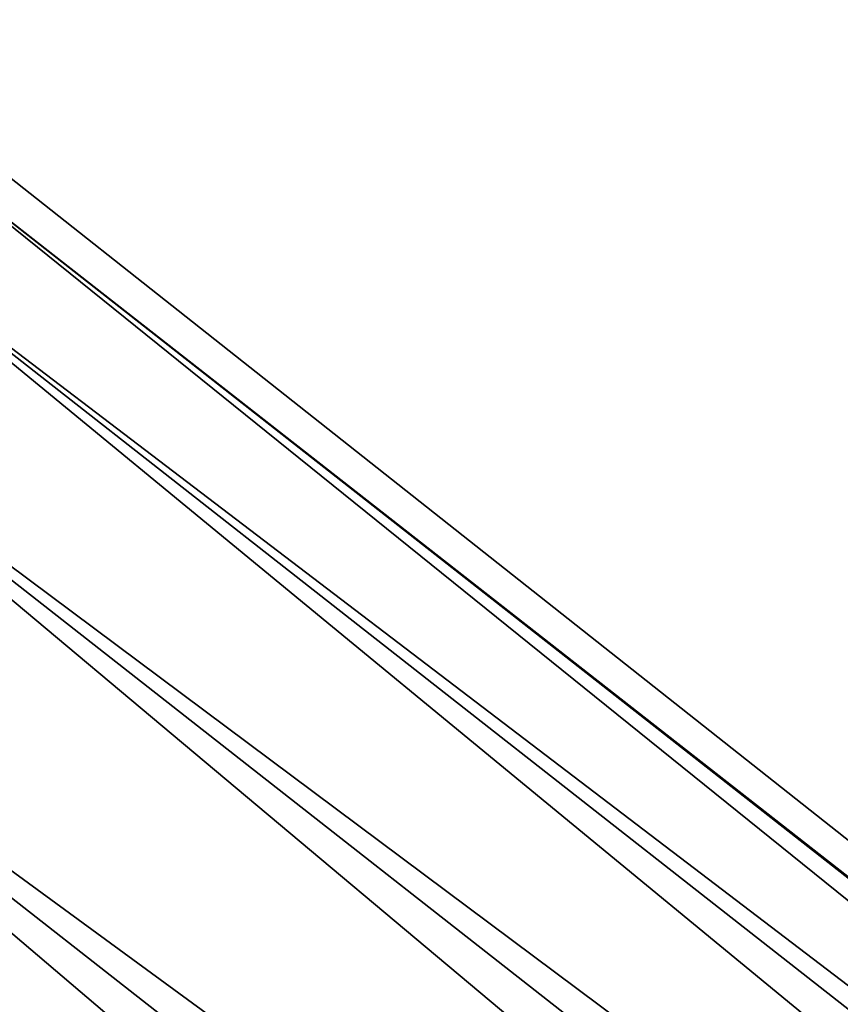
# Model space of a CAD drawing. Header units: centimetres. Extents: x 6 to 15, y -3.8 to 31.
# Tile 94 of 256: x 8.0198 to 8.0624, y -2.2449 to -2.1939. Entities that reach past the tile are written whole.
import ezdxf

# ---------------------------------------------------------------- set-up
doc = ezdxf.new("R2010")
doc.units = ezdxf.units.CM
doc.layers.add('76', color=7, linetype='Continuous', true_color=0x083d8a)

msp = doc.modelspace()

# ---------------------------------------------------------------- meshes
at = {"layer": '76', "color": 254, "true_color": 0xcad1ee}
mesh = msp.add_polyface(dxfattribs=at)
corners = [(8.203501, -2.60021, 57.917049), (8.204462, -2.598845, 57.898853), (8.547227, -2.816741, 57.917049), (7.881396, -2.345763, 57.898853), (8.295139, -2.420011, 57.917049), (8.010476, -2.197392, 57.898853), (8.008955, -2.193854, 57.917049), (8.317616, -2.437998, 57.898853), (8.207541, -2.594467, 57.880238), (7.884909, -2.341726, 57.880238), (8.21288, -2.586878, 57.862328), (7.891, -2.334725, 57.862328), (8.220354, -2.576255, 57.846336), (7.899525, -2.324926, 57.846336), (8.229554, -2.563177, 57.833351), (7.91002, -2.312862, 57.833351), (8.23986, -2.548527, 57.82407), (7.921776, -2.299349, 57.82407), (8.250569, -2.533304, 57.818718), (7.933993, -2.285306, 57.818718), (8.261039, -2.518421, 57.817047), (7.945936, -2.271578, 57.817047), (8.271509, -2.503539, 57.818718), (7.95788, -2.257849, 57.818718), (8.282219, -2.488315, 57.82407), (7.970097, -2.243807, 57.82407), (8.292524, -2.473665, 57.833351), (7.981853, -2.230293, 57.833351), (8.301724, -2.460588, 57.846336), (7.992348, -2.21823, 57.846336), (8.309198, -2.449965, 57.862328), (8.000873, -2.20843, 57.862328), (8.314537, -2.442375, 57.880238), (8.006964, -2.20143, 57.880238), (8.550661, -2.810617, 57.880238), (8.555202, -2.802524, 57.862328), (8.561556, -2.791196, 57.846336), (8.56938, -2.777251, 57.833351), (8.203501, -2.60021, 57.917049), (8.204462, -2.598845, 57.935246), (7.881396, -2.345763, 57.935246), (8.547227, -2.816741, 57.917049), (8.295139, -2.420011, 57.917049), (8.010476, -2.197392, 57.935246), (8.317616, -2.437998, 57.935246), (8.008955, -2.193854, 57.917049), (8.314537, -2.442375, 57.953857), (8.006964, -2.20143, 57.953857), (8.309198, -2.449965, 57.971771), (8.000873, -2.20843, 57.971771), (8.301724, -2.460588, 57.987759), (7.992348, -2.21823, 57.987759), (8.292524, -2.473665, 58.000748), (7.981853, -2.230293, 58.000748), (8.282219, -2.488315, 58.010029), (7.970097, -2.243807, 58.010029), (8.271509, -2.503539, 58.015381), (7.95788, -2.257849, 58.015381), (8.26104, -2.518421, 58.017048), (7.945936, -2.271578, 58.017048), (8.250569, -2.533304, 58.015381), (7.933993, -2.285306, 58.015381), (8.23986, -2.548527, 58.010029), (7.921776, -2.299349, 58.010029), (8.229554, -2.563177, 58.000748), (7.91002, -2.312862, 58.000748), (8.220354, -2.576255, 57.987759), (7.899525, -2.324926, 57.987759), (8.21288, -2.586878, 57.971771), (7.891, -2.334725, 57.971771), (8.207541, -2.594467, 57.953857), (7.884909, -2.341726, 57.953857), (8.56938, -2.777251, 58.000748), (8.561557, -2.791196, 57.987759), (8.555202, -2.802524, 57.971771), (8.550661, -2.810617, 57.953857), (8.548043, -2.815284, 57.935246)]
mesh.append_faces([[corners[k] for k in face] for face in [(0, 1, 2), (0, 3, 1), (4, 5, 6), (4, 7, 5), (3, 8, 1), (9, 10, 8), (11, 12, 10), (13, 14, 12), (15, 16, 14), (17, 18, 16), (19, 20, 18), (20, 19, 21), (21, 22, 20), (22, 21, 23), (23, 24, 22), (24, 23, 25), (25, 26, 24), (26, 25, 27), (27, 28, 26), (28, 27, 29), (29, 30, 28), (30, 29, 31), (31, 32, 30), (32, 31, 33), (33, 7, 32), (7, 33, 5), (34, 1, 8), (35, 8, 10), (36, 10, 12), (37, 12, 14), (38, 39, 40), (41, 39, 38), (42, 43, 44), (45, 43, 42), (43, 46, 44), (46, 43, 47), (47, 48, 46), (48, 47, 49), (49, 50, 48), (50, 49, 51), (51, 52, 50), (52, 51, 53), (53, 54, 52), (54, 53, 55), (55, 56, 54), (56, 55, 57), (57, 58, 56), (58, 57, 59), (59, 60, 58), (60, 59, 61), (61, 62, 60), (63, 64, 62), (65, 66, 64), (67, 68, 66), (69, 70, 68), (71, 39, 70), (72, 62, 64), (73, 64, 66), (74, 66, 68), (75, 68, 70), (76, 70, 39)]], dxfattribs={"color": 254})

doc.saveas('drawing.dxf')
